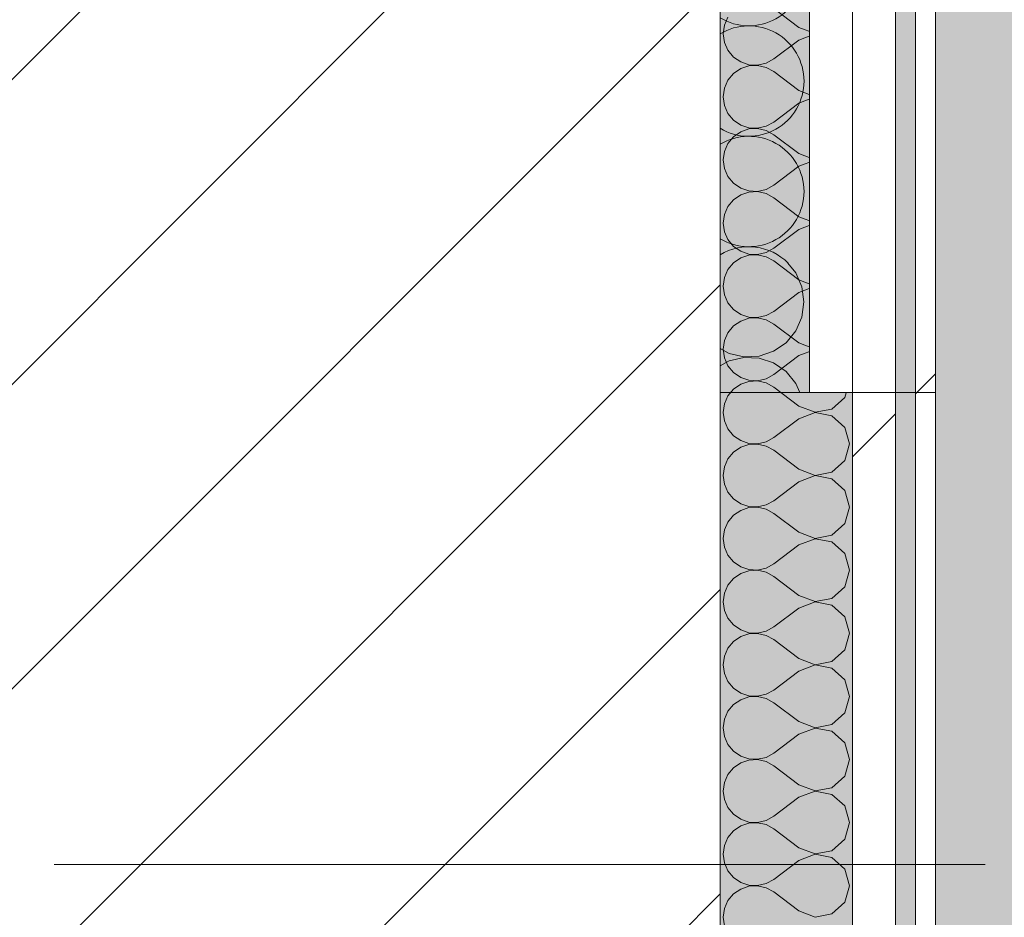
# Model space of a CAD drawing. Header units: millimetres. Extents: x -40968 to 13979, y -19284 to 4746.
# Tile 235 of 256: x -1833 to -1535, y -1352 to -1081. Entities that reach past the tile are written whole.
import ezdxf

# ---------------------------------------------------------------- set-up
doc = ezdxf.new("R2010")
doc.units = ezdxf.units.MM
doc.header["$MEASUREMENT"] = 0
doc.linetypes.add('Wipeout_Contour', pattern=[1000, 0, -1000])
for name, color, linetype in [('10_ESTR_Pilars', 7, 'Continuous'), ('Nuevo_08_E_Envans secs', 7, 'Continuous'), ('Nuevo_14_PAV_Soft Light Grey 0554', 7, 'Continuous')]:
    doc.layers.add(name, color=color, linetype=linetype)
for name, color, linetype, lineweight in [('10_ESTR_Pilars_Pluma_Nº__20', 1, 'Continuous', 5), ('10_ESTR_Pilars_Pluma_Nº__28', 7, 'Continuous', 20), ('10_ESTR_Pilars_Pluma_Nº__42', 8, 'Continuous', 25), ('Nuevo_08_E_Envans secs_Pluma_Nº__1', 7, 'Continuous', 5)]:
    doc.layers.add(name, color=color, linetype=linetype, lineweight=lineweight)
for name, color, linetype, lineweight, true_color in [('Nuevo_08_E_Envans secs_Pluma_Nº__102', 7, 'Continuous', 5, 0xcccccc), ('Nuevo_08_E_Envans secs_Pluma_Nº__171', 171, 'Continuous', 13, 0xaaaaff), ('Nuevo_08_E_Envans secs_Pluma_Nº__177', 7, 'Continuous', 15, 0xf7e046), ('Nuevo_14_PAV_Soft Light Grey 0554_Pluma_Nº__245', 7, 'Continuous', 13, 0xe8e8e8)]:
    doc.layers.add(name, color=color, linetype=linetype, lineweight=lineweight, true_color=true_color)
pattern_1 = [(45, (0, 0), (-183.848, 183.848), [195, -65]), (45, (7e-14, 183.85), (-183.848, 183.848), [195, -65])]

# ---------------------------------------------------------------- blocks, each defined once
blk = doc.blocks.new('Forjado_1_1', base_point=(-23046.79, -1194.06))
at = {"layer": 'Nuevo_14_PAV_Soft Light Grey 0554_Pluma_Nº__245', "linetype": 'Continuous', "lineweight": 0, "true_color": 0xe8e8e8}
h = blk.add_hatch(color=254, dxfattribs=at)
h.paths.add_polyline_path([(-23046.79, -1194.06), (-1631.11, -1193.63), (-1631.11, -6938.97), (-1556.11, -6938.97), (-1556.11, -7503.98), (-1616.26, -7503.98), (-1616.05, -11935.98), (-1564.89, -11935.98), (-1564.89, -12491.98), (-2024.11, -12491.98), (-2024.11, -12338.98), (-6997.39, -12338.98), (-6997.39, -12391.98), (-3637.68, -12391.98), (-3638.94, -13690.72), (-3644.87, -17130.96), (428.17, -17130.98), (428.89, -16788.98), (778.89, -16788.98), (778.35, -17142.97), (2622.91, -17145.82), (2623.01, -17079.79), (3389.91, -17080.98), (3389.61, -17276.98), (5489.84, -17280.21), (5489.84, -17141.49), (5763.89, -17141.49), (5763.89, -16738.98), (6378.89, -16738.98), (6378.89, -12488.98), (5778.89, -12488.98), (5779.74, -11938.87), (6782.11, -11938.85), (6782.11, -9207.42), (6082.11, -9207.42), (6016.11, -7504.98), (6016.11, -9073.42), (2073.42, -9073.42), (2073.42, -5267.32), (5998.89, -5267.32), (5998.89, -1708.98), (5884.89, -967.98), (7332.11, -967.98), (7332.11, 1999.55), (-28277.4, 1999.55), (-23028.39, 1969.01)])
h.paths.add_polyline_path([(492.89, -5267.32), (1951.42, -5267.32), (1951.42, -9073.42), (492.89, -9073.42)], flags=0)
at = {"layer": 'Nuevo_14_PAV_Soft Light Grey 0554_Pluma_Nº__245', "color": 254, "linetype": 'Continuous', "lineweight": 13, "true_color": 0xe8e8e8, "flags": 128}
blk.add_lwpolyline([(428.17, -17130.98), (-3644.87, -17130.96), (-3638.94, -13690.72), (-3637.68, -12391.98), (-6997.39, -12391.98), (-6997.39, -12338.98), (-2024.11, -12338.98), (-2024.11, -12491.98), (-1564.89, -12491.98), (-1564.89, -11935.98), (-1616.05, -11935.98), (-1616.26, -7503.98), (-1556.11, -7503.98), (-1556.11, -6938.97), (-1631.11, -6938.97), (-1631.11, -1193.63), (-23046.79, -1194.06)], dxfattribs=at)
blk = doc.blocks.new('*X214')
at = {"layer": 'Nuevo_08_E_Envans secs_Pluma_Nº__102', "color": 254, "linetype": 'Continuous', "lineweight": 5, "true_color": 0xcccccc}
for p, q in [((-1597.3, -1083.81), (-1604.92, -1078.1)), ((-1618.73, -1080.71), (-1619.79, -1083.11)), ((-1587.33, -1084.71), (-1583.48, -1081.2)), ((-1619.79, -1083.11), (-1620.16, -1085.71)), ((-1597.3, -1083.81), (-1592.44, -1085.68)), ((-1592.44, -1085.68), (-1587.33, -1084.71)), ((-1620.16, -1085.71), (-1619.79, -1088.32)), ((-1597.3, -1087.62), (-1604.92, -1093.33)), ((-1592.44, -1085.75), (-1597.3, -1087.62)), ((-1587.33, -1086.72), (-1592.44, -1085.75)), ((-1583.48, -1090.23), (-1587.33, -1086.72)), ((-1619.79, -1088.32), (-1618.73, -1090.72)), ((-1618.73, -1090.72), (-1617.06, -1092.74)), ((-1582.06, -1095.24), (-1583.48, -1090.23)), ((-1617.06, -1092.74), (-1614.89, -1094.23)), ((-1614.89, -1094.23), (-1612.4, -1095.07)), ((-1607.22, -1094.6), (-1604.92, -1093.33)), ((-1614.89, -1096.24), (-1617.06, -1097.73)), ((-1612.4, -1095.4), (-1614.89, -1096.24)), ((-1612.4, -1095.07), (-1609.78, -1095.2)), ((-1609.78, -1095.28), (-1612.4, -1095.4)), ((-1609.78, -1095.2), (-1607.22, -1094.6)), ((-1607.22, -1095.87), (-1609.78, -1095.28)), ((-1604.92, -1097.14), (-1607.22, -1095.87)), ((-1597.3, -1102.86), (-1604.92, -1097.14)), ((-1583.48, -1100.25), (-1582.06, -1095.24)), ((-1618.73, -1099.75), (-1619.79, -1102.16)), ((-1617.06, -1097.73), (-1618.73, -1099.75)), ((-1619.79, -1102.16), (-1620.16, -1104.76)), ((-1597.3, -1102.86), (-1592.44, -1104.72)), ((-1587.33, -1103.76), (-1583.48, -1100.25)), ((-1620.16, -1104.76), (-1619.79, -1107.36)), ((-1592.44, -1104.8), (-1597.3, -1106.67)), ((-1592.44, -1104.72), (-1587.33, -1103.76)), ((-1587.33, -1105.77), (-1592.44, -1104.8)), ((-1583.48, -1109.28), (-1587.33, -1105.77)), ((-1619.79, -1107.36), (-1618.73, -1109.77)), ((-1597.3, -1106.67), (-1604.92, -1112.38)), ((-1618.73, -1109.77), (-1617.06, -1111.79)), ((-1617.06, -1111.79), (-1614.89, -1113.28)), ((-1582.06, -1114.29), (-1583.48, -1109.28)), ((-1614.89, -1113.28), (-1612.4, -1114.12)), ((-1612.4, -1114.45), (-1614.89, -1115.29)), ((-1612.4, -1114.12), (-1609.78, -1114.25)), ((-1609.78, -1114.32), (-1612.4, -1114.45)), ((-1609.78, -1114.25), (-1607.22, -1113.65)), ((-1607.22, -1114.92), (-1609.78, -1114.32)), ((-1607.22, -1113.65), (-1604.92, -1112.38)), ((-1604.92, -1116.19), (-1607.22, -1114.92)), ((-1583.48, -1119.29), (-1582.06, -1114.29)), ((-1617.06, -1116.78), (-1618.73, -1118.8)), ((-1614.89, -1115.29), (-1617.06, -1116.78)), ((-1597.3, -1121.9), (-1604.92, -1116.19)), ((-1618.73, -1118.8), (-1619.79, -1121.21)), ((-1587.33, -1122.8), (-1583.48, -1119.29)), ((-1619.79, -1121.21), (-1620.16, -1123.81)), ((-1620.16, -1123.81), (-1619.79, -1126.41)), ((-1597.3, -1121.9), (-1592.44, -1123.77)), ((-1592.44, -1123.85), (-1597.3, -1125.71)), ((-1592.44, -1123.77), (-1587.33, -1122.8)), ((-1587.33, -1124.81), (-1592.44, -1123.85)), ((-1619.79, -1126.41), (-1618.73, -1128.82)), ((-1597.3, -1125.71), (-1604.92, -1131.43)), ((-1583.48, -1128.33), (-1587.33, -1124.81)), ((-1618.73, -1128.82), (-1617.06, -1130.84)), ((-1582.06, -1133.33), (-1583.48, -1128.33)), ((-1617.06, -1130.84), (-1614.89, -1132.33)), ((-1614.89, -1132.33), (-1612.4, -1133.17)), ((-1609.78, -1133.29), (-1607.22, -1132.7)), ((-1607.22, -1132.7), (-1604.92, -1131.43)), ((-1617.06, -1135.83), (-1618.73, -1137.85)), ((-1614.89, -1134.34), (-1617.06, -1135.83)), ((-1612.4, -1133.5), (-1614.89, -1134.34)), ((-1612.4, -1133.17), (-1609.78, -1133.29)), ((-1609.78, -1133.37), (-1612.4, -1133.5)), ((-1607.22, -1133.97), (-1609.78, -1133.37)), ((-1604.92, -1135.24), (-1607.22, -1133.97)), ((-1597.3, -1140.95), (-1604.92, -1135.24)), ((-1583.48, -1138.34), (-1582.06, -1133.33)), ((-1618.73, -1137.85), (-1619.79, -1140.25)), ((-1587.33, -1141.85), (-1583.48, -1138.34)), ((-1619.79, -1140.25), (-1620.16, -1142.86)), ((-1597.3, -1140.95), (-1592.44, -1142.82)), ((-1620.16, -1142.86), (-1619.79, -1145.46)), ((-1597.3, -1144.76), (-1604.92, -1150.48)), ((-1592.44, -1142.9), (-1597.3, -1144.76)), ((-1592.44, -1142.82), (-1587.33, -1141.85)), ((-1587.33, -1143.86), (-1592.44, -1142.9)), ((-1583.48, -1147.37), (-1587.33, -1143.86)), ((-1619.79, -1145.46), (-1618.73, -1147.86)), ((-1582.06, -1152.38), (-1583.48, -1147.37)), ((-1618.73, -1147.86), (-1617.06, -1149.89)), ((-1617.06, -1149.89), (-1614.89, -1151.38)), ((-1607.22, -1151.75), (-1604.92, -1150.48)), ((-1614.89, -1153.39), (-1617.06, -1154.87)), ((-1614.89, -1151.38), (-1612.4, -1152.22)), ((-1612.4, -1152.55), (-1614.89, -1153.39)), ((-1612.4, -1152.22), (-1609.78, -1152.34)), ((-1609.78, -1152.42), (-1612.4, -1152.55)), ((-1609.78, -1152.34), (-1607.22, -1151.75)), ((-1607.22, -1153.01), (-1609.78, -1152.42)), ((-1604.92, -1154.29), (-1607.22, -1153.01)), ((-1583.48, -1157.39), (-1582.06, -1152.38)), ((-1617.06, -1154.87), (-1618.73, -1156.9)), ((-1597.3, -1160), (-1604.92, -1154.29)), ((-1619.79, -1159.3), (-1620.16, -1161.9)), ((-1618.73, -1156.9), (-1619.79, -1159.3)), ((-1587.33, -1160.9), (-1583.48, -1157.39)), ((-1620.16, -1161.9), (-1619.79, -1164.51)), ((-1597.3, -1160), (-1592.44, -1161.87)), ((-1592.44, -1161.94), (-1597.3, -1163.81)), ((-1592.44, -1161.87), (-1587.33, -1160.9)), ((-1587.33, -1162.91), (-1592.44, -1161.94)), ((-1619.79, -1164.51), (-1618.73, -1166.91)), ((-1597.3, -1163.81), (-1604.92, -1169.52)), ((-1583.48, -1166.42), (-1587.33, -1162.91)), ((-1618.73, -1166.91), (-1617.06, -1168.94)), ((-1582.06, -1171.43), (-1583.48, -1166.42)), ((-1617.06, -1168.94), (-1614.89, -1170.42)), ((-1614.89, -1170.42), (-1612.4, -1171.26)), ((-1612.4, -1171.26), (-1609.78, -1171.39)), ((-1609.78, -1171.47), (-1612.4, -1171.59)), ((-1609.78, -1171.39), (-1607.22, -1170.8)), ((-1607.22, -1172.06), (-1609.78, -1171.47)), ((-1607.22, -1170.8), (-1604.92, -1169.52)), ((-1583.48, -1176.44), (-1582.06, -1171.43)), ((-1617.06, -1173.92), (-1618.73, -1175.95)), ((-1614.89, -1172.43), (-1617.06, -1173.92)), ((-1612.4, -1171.59), (-1614.89, -1172.43)), ((-1604.92, -1173.33), (-1607.22, -1172.06)), ((-1597.3, -1179.05), (-1604.92, -1173.33)), ((-1618.73, -1175.95), (-1619.79, -1178.35)), ((-1587.33, -1179.95), (-1583.48, -1176.44)), ((-1619.79, -1178.35), (-1620.16, -1180.95)), ((-1597.3, -1179.05), (-1592.44, -1180.91)), ((-1592.44, -1180.91), (-1587.33, -1179.95)), ((-1620.16, -1180.95), (-1619.79, -1183.55)), ((-1597.3, -1182.86), (-1604.92, -1188.57)), ((-1592.44, -1180.99), (-1597.3, -1182.86)), ((-1587.33, -1181.96), (-1592.44, -1180.99)), ((-1583.48, -1185.47), (-1587.33, -1181.96)), ((-1619.79, -1183.55), (-1618.73, -1185.96)), ((-1618.73, -1185.96), (-1617.06, -1187.98)), ((-1582.06, -1190.48), (-1583.48, -1185.47)), ((-1617.06, -1187.98), (-1614.89, -1189.47)), ((-1607.22, -1189.84), (-1604.92, -1188.57)), ((-1614.89, -1191.48), (-1617.06, -1192.97)), ((-1614.89, -1189.47), (-1612.4, -1190.31)), ((-1612.4, -1190.64), (-1614.89, -1191.48)), ((-1612.4, -1190.31), (-1609.78, -1190.44)), ((-1609.78, -1190.51), (-1612.4, -1190.64)), ((-1609.78, -1190.44), (-1607.22, -1189.84)), ((-1607.22, -1191.11), (-1609.78, -1190.51)), ((-1604.92, -1192.38), (-1607.22, -1191.11)), ((-1597.3, -1198.1), (-1604.92, -1192.38)), ((-1583.48, -1195.48), (-1582.06, -1190.48)), ((-1618.73, -1194.99), (-1619.79, -1197.4)), ((-1617.06, -1192.97), (-1618.73, -1194.99)), ((-1619.79, -1197.4), (-1620.16, -1200)), ((-1597.3, -1198.1), (-1592.44, -1199.96)), ((-1587.33, -1198.99), (-1583.48, -1195.48)), ((-1620.16, -1200), (-1619.79, -1202.6)), ((-1592.44, -1200.04), (-1597.3, -1201.9)), ((-1592.44, -1199.96), (-1587.33, -1198.99)), ((-1587.33, -1201.01), (-1592.44, -1200.04)), ((-1583.48, -1204.52), (-1587.33, -1201.01)), ((-1619.79, -1202.6), (-1618.73, -1205.01)), ((-1597.3, -1201.9), (-1604.92, -1207.62)), ((-1618.73, -1205.01), (-1617.06, -1207.03)), ((-1617.06, -1207.03), (-1614.89, -1208.52)), ((-1582.06, -1209.52), (-1583.48, -1204.52)), ((-1614.89, -1208.52), (-1612.4, -1209.36)), ((-1612.4, -1209.69), (-1614.89, -1210.53)), ((-1612.4, -1209.36), (-1609.78, -1209.49)), ((-1609.78, -1209.56), (-1612.4, -1209.69)), ((-1609.78, -1209.49), (-1607.22, -1208.89)), ((-1607.22, -1210.16), (-1609.78, -1209.56)), ((-1607.22, -1208.89), (-1604.92, -1207.62)), ((-1604.92, -1211.43), (-1607.22, -1210.16)), ((-1583.48, -1214.53), (-1582.06, -1209.52)), ((-1617.06, -1212.02), (-1618.73, -1214.04)), ((-1614.89, -1210.53), (-1617.06, -1212.02)), ((-1597.3, -1217.14), (-1604.92, -1211.43)), ((-1618.73, -1214.04), (-1619.79, -1216.45)), ((-1587.33, -1218.04), (-1583.48, -1214.53)), ((-1619.79, -1216.45), (-1620.16, -1219.05)), ((-1620.16, -1219.05), (-1619.79, -1221.65)), ((-1597.3, -1217.14), (-1592.44, -1219.01)), ((-1592.44, -1219.09), (-1597.3, -1220.95)), ((-1592.44, -1219.01), (-1587.33, -1218.04)), ((-1587.33, -1220.05), (-1592.44, -1219.09)), ((-1619.79, -1221.65), (-1618.73, -1224.05)), ((-1597.3, -1220.95), (-1604.92, -1226.67)), ((-1583.48, -1223.56), (-1587.33, -1220.05)), ((-1618.73, -1224.05), (-1617.06, -1226.08)), ((-1582.06, -1228.57), (-1583.48, -1223.56)), ((-1617.06, -1226.08), (-1614.89, -1227.57)), ((-1614.89, -1227.57), (-1612.4, -1228.41)), ((-1609.78, -1228.53), (-1607.22, -1227.94)), ((-1607.22, -1227.94), (-1604.92, -1226.67)), ((-1614.89, -1229.58), (-1617.06, -1231.06)), ((-1612.4, -1228.74), (-1614.89, -1229.58)), ((-1612.4, -1228.41), (-1609.78, -1228.53)), ((-1609.78, -1228.61), (-1612.4, -1228.74)), ((-1607.22, -1229.2), (-1609.78, -1228.61)), ((-1604.92, -1230.48), (-1607.22, -1229.2)), ((-1597.3, -1236.19), (-1604.92, -1230.48)), ((-1583.48, -1233.58), (-1582.06, -1228.57)), ((-1618.73, -1233.09), (-1619.79, -1235.49)), ((-1617.06, -1231.06), (-1618.73, -1233.09)), ((-1587.33, -1237.09), (-1583.48, -1233.58)), ((-1619.79, -1235.49), (-1620.16, -1238.1)), ((-1597.3, -1236.19), (-1592.44, -1238.06)), ((-1620.16, -1238.1), (-1619.79, -1240.7)), ((-1592.44, -1238.13), (-1597.3, -1240)), ((-1592.44, -1238.06), (-1587.33, -1237.09)), ((-1587.33, -1239.1), (-1592.44, -1238.13)), ((-1583.48, -1242.61), (-1587.33, -1239.1)), ((-1619.79, -1240.7), (-1618.73, -1243.1)), ((-1597.3, -1240), (-1604.92, -1245.71)), ((-1582.06, -1247.62), (-1583.48, -1242.61)), ((-1618.73, -1243.1), (-1617.06, -1245.13)), ((-1617.06, -1245.13), (-1614.89, -1246.61)), ((-1607.22, -1246.99), (-1604.92, -1245.71)), ((-1614.89, -1248.62), (-1617.06, -1250.11)), ((-1614.89, -1246.61), (-1612.4, -1247.45)), ((-1612.4, -1247.78), (-1614.89, -1248.62)), ((-1612.4, -1247.45), (-1609.78, -1247.58)), ((-1609.78, -1247.66), (-1612.4, -1247.78)), ((-1609.78, -1247.58), (-1607.22, -1246.99)), ((-1607.22, -1248.25), (-1609.78, -1247.66)), ((-1604.92, -1249.52), (-1607.22, -1248.25)), ((-1583.48, -1252.63), (-1582.06, -1247.62)), ((-1617.06, -1250.11), (-1618.73, -1252.14)), ((-1597.3, -1255.24), (-1604.92, -1249.52)), ((-1619.79, -1254.54), (-1620.16, -1257.14)), ((-1618.73, -1252.14), (-1619.79, -1254.54)), ((-1587.33, -1256.14), (-1583.48, -1252.63)), ((-1620.16, -1257.14), (-1619.79, -1259.75)), ((-1597.3, -1255.24), (-1592.44, -1257.1)), ((-1592.44, -1257.18), (-1597.3, -1259.05)), ((-1592.44, -1257.1), (-1587.33, -1256.14)), ((-1587.33, -1258.15), (-1592.44, -1257.18)), ((-1619.79, -1259.75), (-1618.73, -1262.15)), ((-1597.3, -1259.05), (-1604.92, -1264.76)), ((-1583.48, -1261.66), (-1587.33, -1258.15)), ((-1618.73, -1262.15), (-1617.06, -1264.17)), ((-1582.06, -1266.67), (-1583.48, -1261.66)), ((-1617.06, -1264.17), (-1614.89, -1265.66)), ((-1614.89, -1265.66), (-1612.4, -1266.5)), ((-1612.4, -1266.5), (-1609.78, -1266.63)), ((-1609.78, -1266.71), (-1612.4, -1266.83)), ((-1609.78, -1266.63), (-1607.22, -1266.03)), ((-1607.22, -1267.3), (-1609.78, -1266.71)), ((-1607.22, -1266.03), (-1604.92, -1264.76)), ((-1583.48, -1271.67), (-1582.06, -1266.67)), ((-1617.06, -1269.16), (-1618.73, -1271.18)), ((-1614.89, -1267.67), (-1617.06, -1269.16)), ((-1612.4, -1266.83), (-1614.89, -1267.67)), ((-1604.92, -1268.57), (-1607.22, -1267.3)), ((-1597.3, -1274.29), (-1604.92, -1268.57)), ((-1618.73, -1271.18), (-1619.79, -1273.59)), ((-1587.33, -1275.19), (-1583.48, -1271.67)), ((-1619.79, -1273.59), (-1620.16, -1276.19)), ((-1597.3, -1274.29), (-1592.44, -1276.15)), ((-1592.44, -1276.15), (-1587.33, -1275.19)), ((-1620.16, -1276.19), (-1619.79, -1278.79)), ((-1597.3, -1278.1), (-1604.92, -1283.81)), ((-1592.44, -1276.23), (-1597.3, -1278.1)), ((-1587.33, -1277.2), (-1592.44, -1276.23)), ((-1583.48, -1280.71), (-1587.33, -1277.2)), ((-1619.79, -1278.79), (-1618.73, -1281.2)), ((-1618.73, -1281.2), (-1617.06, -1283.22)), ((-1582.06, -1285.71), (-1583.48, -1280.71)), ((-1617.06, -1283.22), (-1614.89, -1284.71)), ((-1607.22, -1285.08), (-1604.92, -1283.81)), ((-1614.89, -1286.72), (-1617.06, -1288.21)), ((-1614.89, -1284.71), (-1612.4, -1285.55)), ((-1612.4, -1285.88), (-1614.89, -1286.72)), ((-1612.4, -1285.55), (-1609.78, -1285.68)), ((-1609.78, -1285.75), (-1612.4, -1285.88)), ((-1609.78, -1285.68), (-1607.22, -1285.08)), ((-1607.22, -1286.35), (-1609.78, -1285.75)), ((-1604.92, -1287.62), (-1607.22, -1286.35)), ((-1583.48, -1290.72), (-1582.06, -1285.71)), ((-1618.73, -1290.23), (-1619.79, -1292.64)), ((-1617.06, -1288.21), (-1618.73, -1290.23)), ((-1597.3, -1293.33), (-1604.92, -1287.62)), ((-1619.79, -1292.64), (-1620.16, -1295.24)), ((-1597.3, -1293.33), (-1592.44, -1295.2)), ((-1587.33, -1294.23), (-1583.48, -1290.72)), ((-1620.16, -1295.24), (-1619.79, -1297.84)), ((-1592.44, -1295.28), (-1597.3, -1297.14)), ((-1592.44, -1295.2), (-1587.33, -1294.23)), ((-1587.33, -1296.24), (-1592.44, -1295.28)), ((-1583.48, -1299.75), (-1587.33, -1296.24)), ((-1619.79, -1297.84), (-1618.73, -1300.25)), ((-1597.3, -1297.14), (-1604.92, -1302.86)), ((-1618.73, -1300.25), (-1617.06, -1302.27)), ((-1617.06, -1302.27), (-1614.89, -1303.76)), ((-1582.06, -1304.76), (-1583.48, -1299.75)), ((-1614.89, -1303.76), (-1612.4, -1304.6)), ((-1612.4, -1304.93), (-1614.89, -1305.77)), ((-1612.4, -1304.6), (-1609.78, -1304.72)), ((-1609.78, -1304.8), (-1612.4, -1304.93)), ((-1609.78, -1304.72), (-1607.22, -1304.13)), ((-1607.22, -1305.4), (-1609.78, -1304.8)), ((-1607.22, -1304.13), (-1604.92, -1302.86)), ((-1583.48, -1309.77), (-1582.06, -1304.76)), ((-1617.06, -1307.26), (-1618.73, -1309.28)), ((-1614.89, -1305.77), (-1617.06, -1307.26)), ((-1604.92, -1306.67), (-1607.22, -1305.4)), ((-1597.3, -1312.38), (-1604.92, -1306.67)), ((-1618.73, -1309.28), (-1619.79, -1311.68)), ((-1587.33, -1313.28), (-1583.48, -1309.77)), ((-1619.79, -1311.68), (-1620.16, -1314.29)), ((-1620.16, -1314.29), (-1619.79, -1316.89)), ((-1597.3, -1312.38), (-1592.44, -1314.25)), ((-1592.44, -1314.25), (-1587.33, -1313.28)), ((-1619.79, -1316.89), (-1618.73, -1319.29)), ((-1597.3, -1316.19), (-1604.92, -1321.9)), ((-1592.44, -1314.32), (-1597.3, -1316.19)), ((-1587.33, -1315.29), (-1592.44, -1314.32)), ((-1583.48, -1318.8), (-1587.33, -1315.29)), ((-1618.73, -1319.29), (-1617.06, -1321.32)), ((-1582.06, -1323.81), (-1583.48, -1318.8)), ((-1617.06, -1321.32), (-1614.89, -1322.8)), ((-1614.89, -1322.8), (-1612.4, -1323.64)), ((-1609.78, -1323.77), (-1607.22, -1323.18)), ((-1607.22, -1323.18), (-1604.92, -1321.9)), ((-1614.89, -1324.81), (-1617.06, -1326.3)), ((-1612.4, -1323.98), (-1614.89, -1324.81)), ((-1612.4, -1323.64), (-1609.78, -1323.77)), ((-1609.78, -1323.85), (-1612.4, -1323.98)), ((-1607.22, -1324.44), (-1609.78, -1323.85)), ((-1604.92, -1325.71), (-1607.22, -1324.44)), ((-1597.3, -1331.43), (-1604.92, -1325.71)), ((-1583.48, -1328.82), (-1582.06, -1323.81)), ((-1618.73, -1328.33), (-1619.79, -1330.73)), ((-1617.06, -1326.3), (-1618.73, -1328.33)), ((-1587.33, -1332.33), (-1583.48, -1328.82)), ((-1619.79, -1330.73), (-1620.16, -1333.33)), ((-1597.3, -1331.43), (-1592.44, -1333.29)), ((-1620.16, -1333.33), (-1619.79, -1335.94)), ((-1592.44, -1333.37), (-1597.3, -1335.24)), ((-1592.44, -1333.29), (-1587.33, -1332.33)), ((-1587.33, -1334.34), (-1592.44, -1333.37)), ((-1583.48, -1337.85), (-1587.33, -1334.34)), ((-1619.79, -1335.94), (-1618.73, -1338.34)), ((-1597.3, -1335.24), (-1604.92, -1340.95)), ((-1582.06, -1342.86), (-1583.48, -1337.85)), ((-1618.73, -1338.34), (-1617.06, -1340.36)), ((-1617.06, -1340.36), (-1614.89, -1341.85)), ((-1607.22, -1342.22), (-1604.92, -1340.95)), ((-1614.89, -1343.86), (-1617.06, -1345.35)), ((-1614.89, -1341.85), (-1612.4, -1342.69)), ((-1612.4, -1343.02), (-1614.89, -1343.86)), ((-1612.4, -1342.69), (-1609.78, -1342.82)), ((-1609.78, -1342.9), (-1612.4, -1343.02)), ((-1609.78, -1342.82), (-1607.22, -1342.22)), ((-1607.22, -1343.49), (-1609.78, -1342.9)), ((-1604.92, -1344.76), (-1607.22, -1343.49)), ((-1583.48, -1347.86), (-1582.06, -1342.86)), ((-1617.06, -1345.35), (-1618.73, -1347.37)), ((-1597.3, -1350.48), (-1604.92, -1344.76)), ((-1619.79, -1349.78), (-1620.16, -1352.38)), ((-1618.73, -1347.37), (-1619.79, -1349.78)), ((-1587.33, -1351.38), (-1583.48, -1347.86)), ((-1620.16, -1352.38), (-1619.79, -1354.98)), ((-1597.3, -1350.48), (-1592.44, -1352.34)), ((-1592.44, -1352.34), (-1587.33, -1351.38))]:
    blk.add_line(p, q, dxfattribs=at)
blk = doc.blocks.new('Muro_85_1', base_point=(-1621.11, -1703.98))
at = {"color": 254, "linetype": 'Wipeout_Contour', "lineweight": 0, "ltscale": 8370.984861}
blk.add_wipeout([(-1568.11, -1033.98), (-1581.11, -1033.98), (-1581.11, -1678.98), (-1568.11, -1678.98)], dxfattribs=at).dxf.layer = 'Nuevo_08_E_Envans secs'
at = {"color": 254, "linetype": 'Wipeout_Contour', "lineweight": 0, "ltscale": 8351.862043}
blk.add_wipeout([(-1556.11, -1033.98), (-1562.11, -1033.98), (-1562.11, -1697.98), (-1556.11, -1697.98)], dxfattribs=at).dxf.layer = 'Nuevo_08_E_Envans secs'
at = {"layer": 'Nuevo_08_E_Envans secs_Pluma_Nº__171', "linetype": 'Continuous', "lineweight": 13, "true_color": 0xaaaaff}
h = blk.add_hatch(dxfattribs=at)
h.set_pattern_fill('Panellat_HPL_0001', color=161, style=0, pattern_type=2)
h.set_pattern_definition(pattern_1)
h.paths.add_polyline_path([(-1556.11, -1033.98), (-1562.11, -1033.98), (-1562.11, -1697.98), (-1556.11, -1697.98)])
at = {"layer": 'Nuevo_08_E_Envans secs_Pluma_Nº__177', "linetype": 'Continuous', "lineweight": 15, "true_color": 0xf7e046}
h = blk.add_hatch(dxfattribs=at)
h.set_pattern_fill('Panellat_HPL_0001', color=53, style=0, pattern_type=2)
h.set_pattern_definition(pattern_1)
h.paths.add_polyline_path([(-1568.11, -1033.98), (-1581.11, -1033.98), (-1581.11, -1678.98), (-1568.11, -1678.98)])
at = {"layer": 'Nuevo_08_E_Envans secs_Pluma_Nº__1', "color": 7, "linetype": 'Continuous', "lineweight": 5}
for p, q in [((-1581.11, -1638.98), (-1581.11, -1033.98)), ((-1568.11, -1678.98), (-1568.11, -1033.98)), ((-1562.11, -1691.98), (-1562.11, -1033.98))]:
    blk.add_line(p, q, dxfattribs=at)
at = {"layer": 'Nuevo_08_E_Envans secs_Pluma_Nº__1', "color": 7, "linetype": 'Continuous', "lineweight": 5, "flags": 128}
blk.add_lwpolyline([(-1556.11, -1703.98), (-1556.11, -1033.98)], dxfattribs=at)
at = {"layer": 'Nuevo_08_E_Envans secs', "color": 7, "lineweight": 20}
blk.add_blockref('*X214', (0, 0), dxfattribs=at)
blk = doc.blocks.new('*X480')
at = {"layer": 'Nuevo_08_E_Envans secs_Pluma_Nº__102', "color": 254, "linetype": 'Continuous', "lineweight": 5, "true_color": 0xcccccc}
for centre, start, end in [((-1612.44, -1066.67), 238.6677, 0), ((-1612.44, -1100), 0, 121.3323), ((-1612.44, -1100), 238.6677, 0), ((-1612.44, -1133.33), 0, 121.3323), ((-1612.44, -1133.33), 238.6677, 0), ((-1612.44, -1166.67), 44.5436, 121.3323)]:
    blk.add_arc(centre, 16.67, start, end, dxfattribs=at)
blk = doc.blocks.new('*X481')
at = {"layer": 'Nuevo_08_E_Envans secs_Pluma_Nº__102', "color": 254, "linetype": 'Continuous', "lineweight": 5, "true_color": 0xcccccc}
for p, q in [((-1598.26, -1157.9), (-1600.69, -1154.98)), ((-1596.41, -1162.11), (-1598.26, -1157.9)), ((-1595.78, -1166.67), (-1596.41, -1162.11)), ((-1596.41, -1171.22), (-1595.78, -1166.67)), ((-1598.26, -1175.43), (-1596.41, -1171.22)), ((-1601.2, -1178.97), (-1598.26, -1175.43)), ((-1604.99, -1181.57), (-1601.2, -1178.97)), ((-1621.11, -1180.74), (-1618.42, -1182.23)), ((-1618.42, -1182.23), (-1613.94, -1183.27)), ((-1613.94, -1183.4), (-1618.42, -1184.44)), ((-1613.94, -1183.27), (-1609.35, -1183.04)), ((-1609.35, -1183.62), (-1613.94, -1183.4)), ((-1609.35, -1183.04), (-1604.99, -1181.57)), ((-1618.42, -1184.44), (-1621.11, -1185.93)), ((-1604.99, -1185.09), (-1609.35, -1183.62)), ((-1601.2, -1187.7), (-1604.99, -1185.09)), ((-1598.26, -1191.24), (-1601.2, -1187.7)), ((-1597.06, -1193.98), (-1598.26, -1191.24))]:
    blk.add_line(p, q, dxfattribs=at)
blk = doc.blocks.new('Muro_147_1', base_point=(-1690.11, -1193.98))
at = {"layer": 'Nuevo_08_E_Envans secs', "color": 7, "lineweight": 20}
for name in ['*X480', '*X481']:
    blk.add_blockref(name, (0, 0), dxfattribs=at)
at = {"color": 254, "linetype": 'Wipeout_Contour', "lineweight": 0, "ltscale": 8434.233056}
blk.add_wipeout([(-1594.11, 1566.85), (-1594.11, -1193.98), (-1581.11, -1193.98), (-1581.11, 1566.85)], dxfattribs=at).dxf.layer = 'Nuevo_08_E_Envans secs'
at = {"color": 254, "linetype": 'Wipeout_Contour', "lineweight": 0, "ltscale": 8348.427345}
blk.add_wipeout([(-1562.11, 1566.85), (-1562.11, -1193.98), (-1556.11, -1193.98), (-1556.11, 1566.85)], dxfattribs=at).dxf.layer = 'Nuevo_08_E_Envans secs'
at = {"layer": 'Nuevo_08_E_Envans secs_Pluma_Nº__171', "linetype": 'Continuous', "lineweight": 13, "true_color": 0xaaaaff}
h = blk.add_hatch(dxfattribs=at)
h.set_pattern_fill('Panellat_HPL_0001', color=161, style=0, pattern_type=2)
h.set_pattern_definition(pattern_1)
h.paths.add_polyline_path([(-1562.11, 1566.85), (-1562.11, -1193.98), (-1556.11, -1193.98), (-1556.11, 1566.85)])
at = {"layer": 'Nuevo_08_E_Envans secs_Pluma_Nº__177', "linetype": 'Continuous', "lineweight": 15, "true_color": 0xf7e046}
h = blk.add_hatch(dxfattribs=at)
h.set_pattern_fill('Panellat_HPL_0001', color=53, style=0, pattern_type=2)
h.set_pattern_definition(pattern_1)
h.paths.add_polyline_path([(-1594.11, 1566.85), (-1594.11, -1193.98), (-1581.11, -1193.98), (-1581.11, 1566.85)])
at = {"layer": 'Nuevo_08_E_Envans secs_Pluma_Nº__1', "color": 7, "linetype": 'Continuous', "lineweight": 5}
for p, q in [((-1594.11, 1566.85), (-1594.11, -1193.98)), ((-1562.11, 1566.85), (-1562.11, -1193.98))]:
    blk.add_line(p, q, dxfattribs=at)
at = {"layer": 'Nuevo_08_E_Envans secs_Pluma_Nº__1', "color": 7, "linetype": 'Continuous', "lineweight": 5, "flags": 128}
for points in [[(-1556.11, -1193.98), (-1556.11, 1566.85)], [(-1621.11, -1193.98), (-1594.11, -1193.98)], [(-1562.11, -1193.98), (-1556.11, -1193.98)]]:
    blk.add_lwpolyline(points, dxfattribs=at)
at = {"color": 254, "linetype": 'Wipeout_Contour', "lineweight": 0, "ltscale": 8395.017447}
blk.add_wipeout([(-1581.11, 1566.85), (-1581.11, -1193.98), (-1568.11, -1193.98), (-1568.11, 1566.85)], dxfattribs=at).dxf.layer = 'Nuevo_08_E_Envans secs'
at = {"layer": 'Nuevo_08_E_Envans secs_Pluma_Nº__177', "linetype": 'Continuous', "lineweight": 15, "true_color": 0xf7e046}
h = blk.add_hatch(dxfattribs=at)
h.set_pattern_fill('Panellat_HPL_0001', color=53, style=0, pattern_type=2)
h.set_pattern_definition(pattern_1)
h.paths.add_polyline_path([(-1581.11, 1566.85), (-1581.11, -1193.98), (-1568.11, -1193.98), (-1568.11, 1566.85)])
at = {"layer": 'Nuevo_08_E_Envans secs_Pluma_Nº__1', "color": 7, "linetype": 'Continuous', "lineweight": 5}
for p, q in [((-1581.11, 1566.85), (-1581.11, -1193.98)), ((-1568.11, 1566.85), (-1568.11, -1193.98))]:
    blk.add_line(p, q, dxfattribs=at)
at = {"layer": 'Nuevo_08_E_Envans secs_Pluma_Nº__1', "color": 7, "linetype": 'Continuous', "lineweight": 5, "flags": 128}
for points in [[(-1594.11, -1193.98), (-1581.11, -1193.98)], [(-1581.11, -1193.98), (-1568.11, -1193.98)], [(-1568.11, -1193.98), (-1562.11, -1193.98)]]:
    blk.add_lwpolyline(points, dxfattribs=at)
blk = doc.blocks.new('Pilar_6_1', base_point=(-1902.27, -1336.48))
at = {"color": 254, "linetype": 'Wipeout_Contour', "lineweight": 0, "ltscale": 9373.82675}
blk.add_wipeout([(-2183.43, -1638.98), (-1621.11, -1638.98), (-1621.11, -1033.98), (-2183.43, -1033.98)], dxfattribs=at).dxf.layer = '10_ESTR_Pilars'
at = {"layer": '10_ESTR_Pilars_Pluma_Nº__42', "linetype": 'Continuous', "lineweight": 25}
h = blk.add_hatch(dxfattribs=at)
h.set_pattern_fill('00_GCT_trama_45º_e1_400__05', color=8, style=0, pattern_type=2)
h.set_pattern_definition([(45, (0, 0), (-45.962, 45.962), [])])
h.paths.add_polyline_path([(-2183.43, -1638.98), (-1621.11, -1638.98), (-1621.11, -1033.98), (-2183.43, -1033.98)])
at = {"layer": '10_ESTR_Pilars_Pluma_Nº__20', "color": 1, "linetype": 'Continuous', "lineweight": 5}
blk.add_line((-1822.27, -1336.48), (-1541.11, -1336.48), dxfattribs=at)
at = {"layer": '10_ESTR_Pilars_Pluma_Nº__28', "color": 7, "linetype": 'Continuous', "lineweight": 20, "flags": 128}
blk.add_lwpolyline([(-2183.43, -1638.98), (-1621.11, -1638.98), (-1621.11, -1033.98), (-2183.43, -1033.98)], close=True, dxfattribs=at)

msp = doc.modelspace()

# ---------------------------------------------------------------- block references
at = {"layer": 'Nuevo_14_PAV_Soft Light Grey 0554', "color": 254, "linetype": 'Continuous', "lineweight": 13, "true_color": 0xe8e8e8}
msp.add_blockref('Forjado_1_1', (-23046.79, -1194.06), dxfattribs=at)

# ---------------------------------------------------------------- next in the draw order: block references
at = {"layer": 'Nuevo_08_E_Envans secs', "color": 7, "lineweight": 20}
msp.add_blockref('Muro_85_1', (-1621.11, -1703.98), dxfattribs=at)

# ---------------------------------------------------------------- next in the draw order: block references
msp.add_blockref('Muro_147_1', (-1690.11, -1193.98), dxfattribs=at)

# ---------------------------------------------------------------- next in the draw order: block references
at = {"layer": '10_ESTR_Pilars', "color": 7, "lineweight": 20}
msp.add_blockref('Pilar_6_1', (-1902.27, -1336.48), dxfattribs=at)

doc.saveas('drawing.dxf')
